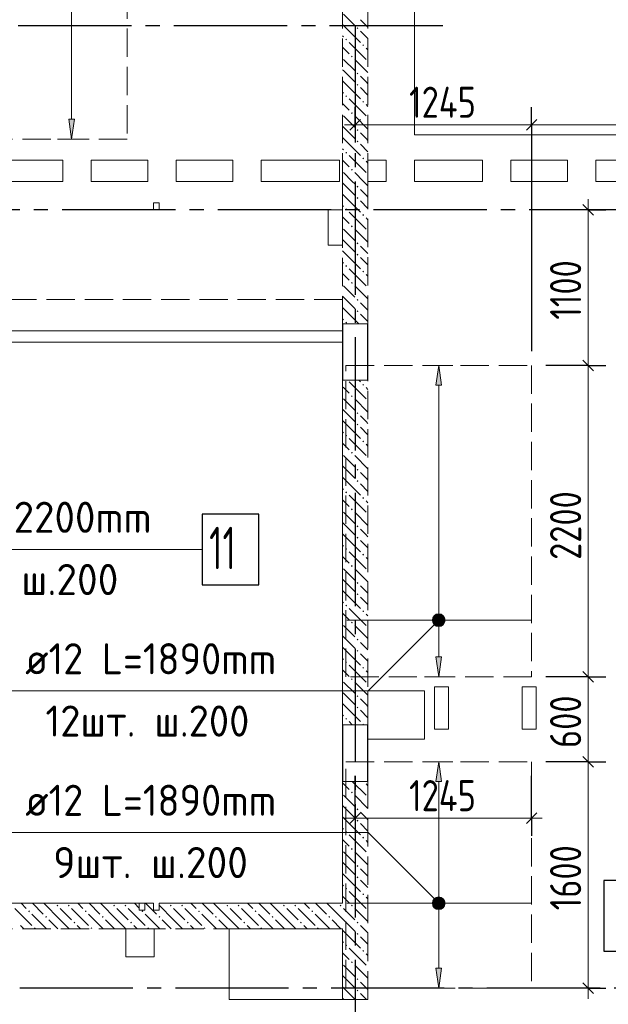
# Model space of a CAD drawing. Header units: millimetres. Extents: x 0 to 61017, y 0 to 42000.
# Tile 27 of 30: x 40310 to 44469, y 28686 to 35643. Entities that reach past the tile are written whole.
import ezdxf

# ---------------------------------------------------------------- set-up
doc = ezdxf.new("R2010")
doc.units = ezdxf.units.MM
doc.linetypes.add('______2', pattern=[270, 200, -70])
doc.linetypes.add('______5', pattern=[1100, 800, -100, 100, -100])
for name, color, linetype, lineweight in [('Standard', 7, 'Continuous', 25), ('ДОП Верх по Х', 7, 'Continuous', 25), ('ЖБ Балка Вышележаща', 7, 'Continuous', 25), ('Макрос окна_ макрос двери', 7, 'Continuous', 18), ('Оси', 40, '______5', 18), ('Позиционная метка номер позиции', 7, 'Continuous', 13), ('Примечания', 7, 'Continuous', 25)]:
    doc.layers.add(name, color=color, linetype=linetype, lineweight=lineweight)
for name, color, linetype, lineweight, true_color in [('ЖБ Балка Нижележащая', 7, '______2', 25, 0x8c8cff), ('ЖБ Перекрытие верхний уровень', 7, 'Continuous', 25, 0xe0e0ff), ('ЖБ Стена верхний уровень', 7, 'Continuous', 25, 0x006e00)]:
    doc.layers.add(name, color=color, linetype=linetype, lineweight=lineweight, true_color=true_color)
doc.styles.add('GOST 2.304-81', font='txt')
doc.styles.add('ISOCPEUR', font='txt')

msp = doc.modelspace()

# ---------------------------------------------------------------- hatches: boundary and pattern name
at = {"layer": 'ДОП Верх по Х', "linetype": 'Continuous', "lineweight": 13, "transparency": 33554687}
for points in [[(40697, 34940), (40677, 34800), (40657, 34940)], [(43291, 31140), (43271, 31000), (43251, 31140)], [(43291, 28940), (43271, 28800), (43251, 28940)]]:
    msp.add_hatch(color=7, dxfattribs=at).paths.add_polyline_path(points, flags=16)
for points in [[(43291, 33060), (43271, 33200), (43251, 33060)], [(43233.5, 31400), (43308.5, 31400), (43303.2, 31418.8)], [(43233.5, 31400), (43303.2, 31418.8), (43238.7, 31418.8)], [(43238.7, 31381.3), (43308.5, 31400), (43233.5, 31400)], [(43238.7, 31418.8), (43303.2, 31418.8), (43289.7, 31432.3)], [(43238.7, 31418.8), (43289.7, 31432.3), (43252.2, 31432.3)], [(43238.7, 31381.3), (43303.2, 31381.3), (43308.5, 31400)], [(43252.2, 31367.8), (43303.2, 31381.3), (43238.7, 31381.3)], [(43252.2, 31432.3), (43289.7, 31432.3), (43271, 31437.5)], [(43252.2, 31367.8), (43289.7, 31367.8), (43303.2, 31381.3)], [(43289.7, 31367.8), (43252.2, 31367.8), (43271, 31362.5)], [(43291, 30260), (43271, 30400), (43251, 30260)], [(43238.7, 29418.8), (43303.2, 29418.8), (43289.7, 29432.3)], [(43238.7, 29418.8), (43289.7, 29432.3), (43252.2, 29432.3)], [(43252.2, 29432.3), (43289.7, 29432.3), (43271, 29437.5)], [(43233.5, 29400), (43308.5, 29400), (43303.2, 29418.8)], [(43233.5, 29400), (43303.2, 29418.8), (43238.7, 29418.8)], [(43238.7, 29381.2), (43308.5, 29400), (43233.5, 29400)], [(43238.7, 29381.2), (43303.2, 29381.2), (43308.5, 29400)], [(43252.2, 29367.8), (43303.2, 29381.2), (43238.7, 29381.2)], [(43252.2, 29367.8), (43289.7, 29367.8), (43303.2, 29381.2)], [(43289.7, 29367.8), (43252.2, 29367.8), (43271, 29362.5)]]:
    msp.add_hatch(color=7, dxfattribs=at).paths.add_polyline_path(points)
at = {"layer": 'ЖБ Стена верхний уровень', "linetype": 'Continuous', "lineweight": 18, "transparency": 33554687}
for points in [[(42690.5, 35583.1), (42696.9, 35589.6), (42703.4, 35583.1), (42696.9, 35576.6)], [(42610.4, 35503.1), (42616.9, 35509.6), (42623.4, 35503.1), (42616.9, 35496.6)], [(42730.5, 35463.1), (42737, 35469.6), (42743.5, 35463.1), (42737, 35456.6)], [(42650.5, 35383.1), (42657, 35389.6), (42663.5, 35383.1), (42657, 35376.6)], [(42690.5, 35263.1), (42696.9, 35269.6), (42703.4, 35263.1), (42696.9, 35256.6)], [(42690.5, 35183.1), (42696.9, 35189.6), (42703.4, 35183.1), (42696.9, 35176.6)], [(42610.4, 35103.1), (42616.9, 35109.6), (42623.4, 35103.1), (42616.9, 35096.6)], [(42730.5, 35063.1), (42737, 35069.6), (42743.5, 35063.1), (42737, 35056.6)], [(42650.5, 34983.1), (42657, 34989.6), (42663.5, 34983.1), (42657, 34976.6)], [(42690.5, 34863.1), (42696.9, 34869.6), (42703.4, 34863.1), (42696.9, 34856.6)], [(42690.5, 34783.1), (42696.9, 34789.6), (42703.4, 34783.1), (42696.9, 34776.6)], [(42610.4, 34703.1), (42616.9, 34709.6), (42623.4, 34703.1), (42616.9, 34696.6)], [(42730.5, 34663.1), (42737, 34669.6), (42743.5, 34663.1), (42737, 34656.6)], [(42650.5, 34583.1), (42657, 34589.6), (42663.5, 34583.1), (42657, 34576.6)], [(42690.5, 34463.1), (42696.9, 34469.6), (42703.4, 34463.1), (42696.9, 34456.6)], [(42690.5, 34383.1), (42696.9, 34389.6), (42703.4, 34383.1), (42696.9, 34376.6)], [(42610.4, 34303.1), (42616.9, 34309.6), (42623.4, 34303.1), (42616.9, 34296.6)], [(42730.5, 34263.1), (42737, 34269.6), (42743.5, 34263.1), (42737, 34256.6)], [(42650.5, 34183.1), (42657, 34189.6), (42663.5, 34183.1), (42657, 34176.6)], [(42690.5, 34063.1), (42696.9, 34069.6), (42703.4, 34063.1), (42696.9, 34056.6)], [(42690.5, 33983.1), (42696.9, 33989.6), (42703.4, 33983.1), (42696.9, 33976.6)], [(42610.4, 33903.1), (42616.9, 33909.6), (42623.4, 33903.1), (42616.9, 33896.6)], [(42730.5, 33863.1), (42737, 33869.6), (42743.5, 33863.1), (42737, 33856.6)], [(42650.5, 33783.1), (42657, 33789.6), (42663.5, 33783.1), (42657, 33776.6)], [(42690.5, 33663.1), (42696.9, 33669.6), (42703.4, 33663.1), (42696.9, 33656.6)], [(42690.5, 33583.1), (42696.9, 33589.6), (42703.4, 33583.1), (42696.9, 33576.6)], [(42610.4, 33503.1), (42616.9, 33509.6), (42623.4, 33503.1), (42616.9, 33496.6)], [(42730.5, 33063.1), (42737, 33069.6), (42743.5, 33063.1), (42737, 33056.6)], [(42650.5, 32983.1), (42657, 32989.6), (42663.5, 32983.1), (42657, 32976.6)], [(42690.5, 32863.1), (42696.9, 32869.6), (42703.4, 32863.1), (42696.9, 32856.6)], [(42690.5, 32783.1), (42696.9, 32789.6), (42703.4, 32783.1), (42696.9, 32776.6)], [(42610.4, 32703.1), (42616.9, 32709.6), (42623.4, 32703.1), (42616.9, 32696.6)], [(42730.5, 32663.1), (42737, 32669.6), (42743.5, 32663.1), (42737, 32656.6)], [(42650.5, 32583.1), (42657, 32589.6), (42663.5, 32583.1), (42657, 32576.6)], [(42690.5, 32463.1), (42696.9, 32469.6), (42703.4, 32463.1), (42696.9, 32456.6)], [(42690.5, 32383.1), (42696.9, 32389.6), (42703.4, 32383.1), (42696.9, 32376.6)], [(42610.4, 32303.1), (42616.9, 32309.6), (42623.4, 32303.1), (42616.9, 32296.6)], [(42730.5, 32263.1), (42737, 32269.6), (42743.5, 32263.1), (42737, 32256.6)], [(42650.5, 32183.1), (42657, 32189.6), (42663.5, 32183.1), (42657, 32176.6)], [(42690.5, 32063.1), (42696.9, 32069.6), (42703.4, 32063.1), (42696.9, 32056.6)], [(42690.5, 31983.1), (42696.9, 31989.6), (42703.4, 31983.1), (42696.9, 31976.6)], [(42610.4, 31903.1), (42616.9, 31909.6), (42623.4, 31903.1), (42616.9, 31896.6)], [(42730.5, 31863.1), (42737, 31869.6), (42743.5, 31863.1), (42737, 31856.6)], [(42650.5, 31783.1), (42657, 31789.6), (42663.5, 31783.1), (42657, 31776.6)], [(42690.5, 31663.1), (42696.9, 31669.6), (42703.4, 31663.1), (42696.9, 31656.6)], [(42690.5, 31583.1), (42696.9, 31589.6), (42703.4, 31583.1), (42696.9, 31576.6)], [(42610.4, 31503.1), (42616.9, 31509.6), (42623.4, 31503.1), (42616.9, 31496.6)], [(42730.5, 31463.1), (42737, 31469.6), (42743.5, 31463.1), (42737, 31456.6)], [(42650.5, 31383.1), (42657, 31389.6), (42663.5, 31383.1), (42657, 31376.6)], [(42690.5, 31263.1), (42696.9, 31269.6), (42703.4, 31263.1), (42696.9, 31256.6)], [(42690.5, 31183.1), (42696.9, 31189.6), (42703.4, 31183.1), (42696.9, 31176.6)], [(42610.4, 31103.1), (42616.9, 31109.6), (42623.4, 31103.1), (42616.9, 31096.6)], [(42730.5, 31063.1), (42737, 31069.6), (42743.5, 31063.1), (42737, 31056.6)], [(42650.5, 30983.1), (42657, 30989.6), (42663.5, 30983.1), (42657, 30976.6)], [(42690.5, 30863.1), (42696.9, 30869.6), (42703.4, 30863.1), (42696.9, 30856.6)], [(42690.5, 30783.1), (42696.9, 30789.6), (42703.4, 30783.1), (42696.9, 30776.6)], [(42610.4, 30703.1), (42616.9, 30709.6), (42623.4, 30703.1), (42616.9, 30696.6)], [(42730.5, 30663.1), (42737, 30669.6), (42743.5, 30663.1), (42740.3, 30660), (42733.6, 30660)], [(42740.3, 30260), (42737, 30256.6), (42733.6, 30260)], [(42650.5, 30183.1), (42657, 30189.6), (42663.5, 30183.1), (42657, 30176.6)], [(42690.5, 30063.1), (42696.9, 30069.6), (42703.4, 30063.1), (42696.9, 30056.6)], [(42690.5, 29983.1), (42696.9, 29989.6), (42703.4, 29983.1), (42696.9, 29976.6)], [(42610.4, 29903.1), (42616.9, 29909.6), (42623.4, 29903.1), (42616.9, 29896.6)], [(42730.5, 29863.1), (42737, 29869.6), (42743.5, 29863.1), (42737, 29856.6)], [(42650.5, 29783.1), (42657, 29789.6), (42663.5, 29783.1), (42657, 29776.6)], [(42690.5, 29663.1), (42696.9, 29669.6), (42703.4, 29663.1), (42696.9, 29656.6)], [(42690.5, 29583.1), (42696.9, 29589.6), (42703.4, 29583.1), (42696.9, 29576.6)], [(42610.4, 29503.1), (42616.9, 29509.6), (42623.4, 29503.1), (42616.9, 29496.6)], [(42730.5, 29463.1), (42737, 29469.6), (42743.5, 29463.1), (42737, 29456.6)], [(40570.5, 29383.1), (40577, 29389.6), (40583.4, 29383.1), (40577, 29376.6)], [(40650.5, 29383.1), (40657, 29389.6), (40663.5, 29383.1), (40657, 29376.6)], [(40970.5, 29383.1), (40977, 29389.6), (40983.4, 29383.1), (40977, 29376.6)], [(41050.5, 29383.1), (41057, 29389.6), (41063.5, 29383.1), (41057, 29376.6)], [(41370.5, 29383.1), (41377, 29389.6), (41383.4, 29383.1), (41377, 29376.6)], [(41450.5, 29383.1), (41457, 29389.6), (41463.5, 29383.1), (41457, 29376.6)], [(41770.5, 29383.1), (41777, 29389.6), (41783.4, 29383.1), (41777, 29376.6)], [(41850.5, 29383.1), (41857, 29389.6), (41863.5, 29383.1), (41857, 29376.6)], [(42170.5, 29383.1), (42177, 29389.6), (42183.4, 29383.1), (42177, 29376.6)], [(42250.5, 29383.1), (42257, 29389.6), (42263.5, 29383.1), (42257, 29376.6)], [(42570.5, 29383.1), (42577, 29389.6), (42583.4, 29383.1), (42577, 29376.6)], [(42650.5, 29383.1), (42657, 29389.6), (42663.5, 29383.1), (42657, 29376.6)], [(40370.5, 29343.1), (40377, 29349.6), (40383.4, 29343.1), (40377, 29336.6)], [(40490.5, 29303.1), (40496.9, 29309.6), (40503.4, 29303.1), (40496.9, 29296.6)], [(40770.5, 29343.1), (40777, 29349.6), (40783.4, 29343.1), (40777, 29336.6)], [(40890.5, 29303.1), (40896.9, 29309.6), (40903.4, 29303.1), (40896.9, 29296.6)], [(41170.5, 29343.1), (41177, 29349.6), (41183.4, 29343.1), (41177, 29336.6)], [(41290.5, 29303.1), (41296.9, 29309.6), (41303.4, 29303.1), (41296.9, 29296.6)], [(41570.5, 29343.1), (41577, 29349.6), (41583.4, 29343.1), (41577, 29336.6)], [(41690.5, 29303.1), (41696.9, 29309.6), (41703.4, 29303.1), (41696.9, 29296.6)], [(41970.5, 29343.1), (41977, 29349.6), (41983.4, 29343.1), (41977, 29336.6)], [(42090.5, 29303.1), (42096.9, 29309.6), (42103.4, 29303.1), (42096.9, 29296.6)], [(42370.5, 29343.1), (42377, 29349.6), (42383.4, 29343.1), (42377, 29336.6)], [(42490.5, 29303.1), (42496.9, 29309.6), (42503.4, 29303.1), (42496.9, 29296.6)], [(40410.4, 29223.1), (40416.9, 29229.6), (40423.4, 29223.1), (40420.3, 29220), (40413.6, 29220)], [(40690.5, 29263.1), (40696.9, 29269.6), (40703.4, 29263.1), (40696.9, 29256.6)], [(40810.4, 29223.1), (40816.9, 29229.6), (40823.4, 29223.1), (40820.3, 29220), (40813.6, 29220)], [(41090.5, 29263.1), (41096.9, 29269.6), (41103.4, 29263.1), (41096.9, 29256.6)], [(41210.4, 29223.1), (41216.9, 29229.6), (41223.4, 29223.1), (41220.3, 29220), (41213.6, 29220)], [(41490.5, 29263.1), (41496.9, 29269.6), (41503.4, 29263.1), (41496.9, 29256.6)], [(41610.4, 29223.1), (41616.9, 29229.6), (41623.4, 29223.1), (41620.3, 29220), (41613.6, 29220)], [(41890.5, 29263.1), (41896.9, 29269.6), (41903.4, 29263.1), (41896.9, 29256.6)], [(42010.4, 29223.1), (42016.9, 29229.6), (42023.4, 29223.1), (42020.3, 29220), (42013.6, 29220)], [(42290.5, 29263.1), (42296.9, 29269.6), (42303.4, 29263.1), (42296.9, 29256.6)], [(42410.4, 29223.1), (42416.9, 29229.6), (42423.4, 29223.1), (42420.3, 29220), (42413.6, 29220)], [(42690.5, 29263.1), (42696.9, 29269.6), (42703.4, 29263.1), (42696.9, 29256.6)], [(42690.5, 29183.1), (42696.9, 29189.6), (42703.4, 29183.1), (42696.9, 29176.6)], [(42610.4, 29103.1), (42616.9, 29109.6), (42623.4, 29103.1), (42616.9, 29096.6)], [(42730.5, 29063.1), (42737, 29069.6), (42743.5, 29063.1), (42737, 29056.6)], [(42650.5, 28983.1), (42657, 28989.6), (42663.5, 28983.1), (42657, 28976.6)], [(42690.5, 28863.1), (42696.9, 28869.6), (42703.4, 28863.1), (42696.9, 28856.6)], [(42690.5, 28783.1), (42696.9, 28789.6), (42703.4, 28783.1), (42696.9, 28776.6)]]:
    msp.add_hatch(color=7, dxfattribs=at).paths.add_polyline_path(points, flags=16)
at = {"layer": 'Позиционная метка номер позиции', "linetype": 'Continuous', "lineweight": 13, "transparency": 33554687}
for points in [[(43302.8, 31368.2), (43239.2, 31431.8), (43227.7, 31411.5)], [(43302.8, 31368.2), (43227.7, 31411.5), (43282.5, 31356.7)], [(43282.5, 31356.7), (43227.7, 31411.5), (43227.7, 31388.5)], [(43282.5, 31356.7), (43227.7, 31388.5), (43259.5, 31356.7)], [(43259.5, 31356.7), (43227.7, 31388.5), (43239.2, 31368.2)], [(43314.3, 31388.5), (43259.5, 31443.3), (43239.2, 31431.8)], [(43314.3, 31388.5), (43239.2, 31431.8), (43302.8, 31368.2)], [(43314.3, 31411.5), (43282.5, 31443.3), (43259.5, 31443.3)], [(43314.3, 31411.5), (43259.5, 31443.3), (43314.3, 31388.5)], [(43282.5, 31443.3), (43314.3, 31411.5), (43302.8, 31431.8)], [(43239.2, 29368.2), (43282.5, 29443.3), (43227.7, 29388.5)], [(43227.7, 29388.5), (43282.5, 29443.3), (43259.5, 29443.3)], [(43227.7, 29388.5), (43259.5, 29443.3), (43227.7, 29411.5)], [(43227.7, 29411.5), (43259.5, 29443.3), (43239.2, 29431.8)], [(43239.2, 29368.2), (43302.8, 29431.8), (43282.5, 29443.3)], [(43259.5, 29356.7), (43302.8, 29431.8), (43239.2, 29368.2)], [(43259.5, 29356.7), (43314.3, 29411.5), (43302.8, 29431.8)], [(43282.5, 29356.7), (43314.3, 29411.5), (43259.5, 29356.7)], [(43282.5, 29356.7), (43314.3, 29388.5), (43314.3, 29411.5)], [(43314.3, 29388.5), (43282.5, 29356.7), (43302.8, 29368.2)]]:
    msp.add_hatch(color=7, dxfattribs=at).paths.add_polyline_path(points)

# ---------------------------------------------------------------- linework, layer by layer
at = {"layer": 'Standard', "color": 251, "linetype": 'Continuous', "lineweight": -3, "true_color": 0x656565, "transparency": 33554687}
for p, q in [((42680, 34900), (42680, 35025)), ((43927, 34900), (43927, 35025)), ((42680, 34900), (42680, 34775)), ((42680, 34900), (42680, 34900)), ((43927, 34900), (43927, 34775)), ((43927, 34900), (43927, 33300)), ((44327, 34300), (44202, 34300)), ((44327, 34300), (44452, 34300)), ((44327, 34300), (44327, 34300)), ((44327, 33200), (44202, 33200)), ((44327, 33200), (44452, 33200)), ((44327, 31000), (44202, 31000)), ((44327, 31000), (44452, 31000)), ((44327, 30400), (44202, 30400)), ((44327, 30400), (44452, 30400)), ((42680, 30000), (42680, 30300)), ((43927, 30000), (43927, 30300)), ((42680, 30000), (42680, 30125)), ((43927, 30000), (43927, 30125)), ((42680, 30000), (42680, 29875)), ((43927, 30000), (43927, 29875)), ((44327, 28800), (44202, 28800)), ((44327, 28800), (44452, 28800)), ((44327, 28800), (44327, 28800))]:
    msp.add_line(p, q, dxfattribs=at)
at = {"layer": 'Standard', "color": 7, "linetype": 'Continuous', "lineweight": 25, "transparency": 33554687}
for p, q in [((42642.5, 34862.5), (42717.5, 34937.5)), ((43889.5, 34862.5), (43964.5, 34937.5)), ((44289.5, 34337.5), (44364.5, 34262.5)), ((44289.5, 33237.5), (44364.5, 33162.5)), ((44289.5, 31037.5), (44364.5, 30962.5)), ((44289.5, 30437.5), (44364.5, 30362.5)), ((42642.5, 29962.5), (42717.5, 30037.5)), ((43889.5, 29962.5), (43964.5, 30037.5)), ((44289.5, 28837.5), (44364.5, 28762.5))]:
    msp.add_line(p, q, dxfattribs=at)
at = {"layer": 'Standard', "color": 7, "linetype": 'Continuous', "lineweight": 13, "transparency": 33554687}
for p, q in [((42680, 34900), (42605, 34900)), ((42680, 34900), (43927, 34900)), ((43927, 34900), (45510, 34900)), ((44327, 34300), (44327, 34375)), ((44327, 33200), (44327, 31000)), ((44327, 31000), (44327, 30400)), ((44327, 30400), (44327, 28800)), ((42680, 30000), (42605, 30000)), ((42680, 30000), (43927, 30000)), ((43927, 30000), (44002, 30000)), ((44327, 28800), (44327, 28725))]:
    msp.add_line(p, q, dxfattribs=at)
msp.add_lwpolyline([(44327, 34300), (44327, 33435.4), (44327, 33435.4), (44327, 33200)], dxfattribs=at)
at = {"layer": 'Standard', "color": 251, "linetype": 'Continuous', "lineweight": -3, "true_color": 0x656565, "transparency": 33554687}
for points in [[(44327, 33200), (44310, 33200), (44310, 33200), (44310, 33200), (44310, 33200), (44310, 33200), (44310, 33200), (44027, 33200)], [(44327, 31000), (44310, 31000), (44310, 31000), (44310, 31000), (44310, 31000), (44027, 31000)], [(44327, 30400), (44310, 30400), (44310, 30400), (44027, 30400)]]:
    msp.add_lwpolyline(points, dxfattribs=at)
at = {"layer": 'ДОП Верх по Х', "color": 251, "linetype": 'Continuous', "lineweight": 13, "true_color": 0x494949, "transparency": 33554687}
for p, q in [((40677, 34940), (40677, 35970)), ((40677, 34800), (40657, 34940)), ((40657, 34940), (40697, 34940)), ((40697, 34940), (40677, 34800)), ((40677, 34800), (40577, 34800)), ((40677, 34800), (40777, 34800)), ((40677, 34800), (40677, 34800)), ((43271, 33200), (43171, 33200)), ((43271, 33200), (43251, 33060)), ((43291, 33060), (43271, 33200)), ((43271, 33200), (43371, 33200)), ((43271, 33200), (43271, 33200)), ((43251, 33060), (43291, 33060)), ((43271, 31430), (43271, 33060)), ((43233.5, 31400), (43233.5, 31400)), ((43308.5, 31400), (43308.5, 31400)), ((43271, 31140), (43271, 31370)), ((43271, 31000), (43251, 31140)), ((43251, 31140), (43291, 31140)), ((43291, 31140), (43271, 31000)), ((43271, 31000), (43171, 31000)), ((43271, 31000), (43371, 31000)), ((43271, 31000), (43271, 31000)), ((43271, 30400), (43171, 30400)), ((43271, 30400), (43251, 30260)), ((43291, 30260), (43271, 30400)), ((43271, 30400), (43371, 30400)), ((43271, 30400), (43271, 30400)), ((43251, 30260), (43291, 30260)), ((43271, 29430), (43271, 30260)), ((43233.5, 29400), (43233.5, 29400)), ((43271, 28940), (43271, 29370)), ((43308.5, 29400), (43308.5, 29400)), ((43271, 28800), (43251, 28940)), ((43251, 28940), (43291, 28940)), ((43291, 28940), (43271, 28800)), ((43271, 28800), (43171, 28800)), ((43271, 28800), (43371, 28800)), ((43271, 28800), (43271, 28800))]:
    msp.add_line(p, q, dxfattribs=at)
at = {"layer": 'ДОП Верх по Х', "color": 7, "linetype": 'Continuous', "lineweight": 13, "transparency": 33554687}
for p, q in [((39398.6, 31900), (41484.6, 31900)), ((40329, 30900), (42371, 30900)), ((40329, 29900), (42371, 29900))]:
    msp.add_line(p, q, dxfattribs=at)
at = {"layer": 'ДОП Верх по Х', "color": 7, "linetype": 'Continuous', "lineweight": 18, "transparency": 33554687}
for p, q in [((43921, 31400), (42621, 31400)), ((43921, 29400), (42621, 29400))]:
    msp.add_line(p, q, dxfattribs=at)
at = {"layer": 'ДОП Верх по Х', "color": 7, "linetype": 'Continuous', "lineweight": 25, "transparency": 33554687}
for points in [[(41598.6, 31650), (41998.6, 31650), (41998.6, 32150), (41598.6, 32150), (41598.6, 31650)], [(44437.8, 29060), (44897.8, 29060), (44897.8, 29560), (44437.8, 29560), (44437.8, 29060)]]:
    msp.add_lwpolyline(points, dxfattribs=at)
at = {"layer": 'ДОП Верх по Х', "color": 251, "linetype": 'Continuous', "lineweight": 13, "true_color": 0x494949, "transparency": 33554687}
for centre in [(43271, 31400), (43271, 29400)]:
    msp.add_circle(centre, 37.5, dxfattribs=at)
at = {"layer": 'ЖБ Балка Вышележаща', "color": 7, "linetype": 'Continuous', "lineweight": 18, "transparency": 33554687}
for p, q in [((42590, 33365), (42590, 33445)), ((40060, 33365), (42590, 33365))]:
    msp.add_line(p, q, dxfattribs=at)
at = {"layer": 'ЖБ Балка Нижележащая', "color": 251, "linetype": '______2', "lineweight": 18, "true_color": 0x656565, "transparency": 33554687}
for p, q in [((42590, 33665), (40060, 33665)), ((42590, 33445), (42590, 33665))]:
    msp.add_line(p, q, dxfattribs=at)
at = {"layer": 'ЖБ Перекрытие верхний уровень', "color": 7, "linetype": 'Continuous', "lineweight": 18, "transparency": 33554687}
for p, q in [((43100, 34830), (43100, 38800)), ((49710, 34830), (43100, 34830)), ((40060, 34650), (40615, 34650)), ((40615, 34650), (40615, 34500)), ((40815, 34500), (40815, 34650)), ((40815, 34650), (41215, 34650)), ((41215, 34650), (41215, 34500)), ((41415, 34500), (41415, 34650)), ((41415, 34650), (41815, 34650)), ((41815, 34650), (41815, 34500)), ((42015, 34500), (42015, 34650)), ((42015, 34650), (42570, 34650)), ((42570, 34650), (42570, 34500)), ((42770, 34650), (42900, 34650)), ((42770, 34500), (42770, 34650)), ((42900, 34650), (42900, 34500)), ((43100, 34500), (43100, 34650)), ((43100, 34650), (43580, 34650)), ((43580, 34650), (43580, 34500)), ((43780, 34500), (43780, 34650)), ((43780, 34650), (44180, 34650)), ((44180, 34650), (44180, 34500)), ((44380, 34500), (44380, 34650)), ((44380, 34650), (44780, 34650)), ((40615, 34500), (40060, 34500)), ((41215, 34500), (40815, 34500)), ((41815, 34500), (41415, 34500)), ((42570, 34500), (42015, 34500)), ((42900, 34500), (42770, 34500)), ((43580, 34500), (43100, 34500)), ((44180, 34500), (43780, 34500)), ((44780, 34500), (44380, 34500)), ((41295, 34350), (41255, 34350)), ((41255, 34350), (41255, 34300)), ((41295, 34300), (41295, 34350)), ((41255, 34300), (41295, 34300)), ((42590, 34300), (42490, 34300)), ((42490, 34300), (42490, 34050)), ((42590, 34050), (42590, 34300)), ((42490, 34050), (42590, 34050)), ((40060, 33445), (42590, 33445)), ((42590, 33445), (42590, 29400)), ((43170, 30900), (42770, 30900)), ((42770, 30900), (42770, 30560)), ((43170, 30560), (43170, 30900)), ((43340, 30930), (43240, 30930)), ((43240, 30930), (43240, 30630)), ((43340, 30630), (43340, 30930)), ((43960, 30930), (43860, 30930)), ((43860, 30930), (43860, 30630)), ((43960, 30630), (43960, 30930)), ((43240, 30630), (43340, 30630)), ((43860, 30630), (43960, 30630)), ((42770, 30560), (43170, 30560)), ((41255, 29400), (39880, 29400)), ((41255, 29400), (41255, 29350)), ((41295, 29350), (41295, 29400)), ((42590, 29400), (41295, 29400)), ((41255, 29350), (41295, 29350)), ((41260, 29220), (41060, 29220)), ((41060, 29220), (41060, 29020)), ((41260, 29020), (41260, 29220)), ((42590, 29220), (41790, 29220)), ((41790, 29220), (41790, 28720)), ((42590, 28720), (42590, 29220)), ((41060, 29020), (41260, 29020)), ((41790, 28720), (42590, 28720))]:
    msp.add_line(p, q, dxfattribs=at)
at = {"layer": 'ЖБ Стена верхний уровень', "color": 251, "linetype": '______2', "lineweight": 13, "true_color": 0x656565, "transparency": 33554687}
for p, q in [((42590, 36320), (42590, 34500)), ((42770, 34500), (42770, 36320)), ((42590, 34500), (42590, 33495)), ((42770, 33495), (42770, 34500)), ((42770, 33495), (42590, 33495)), ((42590, 33095), (42770, 33095)), ((42590, 33095), (42590, 30660)), ((42770, 30660), (42770, 33095)), ((42770, 30660), (42590, 30660)), ((42590, 30260), (42770, 30260)), ((42590, 30260), (42590, 29400)), ((42770, 28720), (42770, 30260)), ((41155, 29400), (40060, 29400)), ((41155, 29400), (41155, 29350)), ((41195, 29350), (41195, 29400)), ((41255, 29400), (41195, 29400)), ((41255, 29400), (41255, 29350)), ((41295, 29350), (41295, 29400)), ((42590, 29400), (41295, 29400)), ((41155, 29350), (41195, 29350)), ((41255, 29350), (41295, 29350)), ((40060, 29220), (42590, 29220)), ((42590, 29220), (42590, 28720)), ((42590, 28720), (42770, 28720))]:
    msp.add_line(p, q, dxfattribs=at)
at = {"layer": 'ЖБ Стена верхний уровень', "color": 9, "linetype": 'Continuous', "lineweight": 18, "true_color": 0xc7c7c7, "transparency": 33554687}
for p, q in [((42596.9, 35683.1), (42677, 35603.1)), ((42757, 35603.1), (42716.9, 35643.1)), ((42590, 35610.1), (42596.9, 35603.1)), ((42596.9, 35603.1), (42716.9, 35483.1)), ((42716.9, 35563.1), (42770, 35510.1)), ((42770, 35590.1), (42757, 35603.1)), ((42590, 35530.1), (42596.9, 35523.1)), ((42596.9, 35443.1), (42590, 35450.1)), ((42637, 35403.1), (42596.9, 35443.1)), ((42637, 35483.1), (42757, 35363.1)), ((42757, 35443.1), (42770, 35430.1)), ((42596.9, 35363.1), (42677, 35283.1)), ((42677, 35363.1), (42770, 35270.1)), ((42596.9, 35283.1), (42590, 35290.1)), ((42596.9, 35283.1), (42677, 35203.1)), ((42590, 35210.1), (42596.9, 35203.1)), ((42757, 35203.1), (42716.9, 35243.1)), ((42596.9, 35203.1), (42716.9, 35083.1)), ((42716.9, 35163.1), (42770, 35110.1)), ((42770, 35190.1), (42757, 35203.1)), ((42590, 35130.1), (42596.9, 35123.1)), ((42637, 35083.1), (42757, 34963.1)), ((42596.9, 35043.1), (42590, 35050.1)), ((42637, 35003.1), (42596.9, 35043.1)), ((42757, 35043.1), (42770, 35030.1)), ((42596.9, 34963.1), (42677, 34883.1)), ((42677, 34963.1), (42770, 34870.1)), ((42596.9, 34883.1), (42590, 34890.1)), ((42596.9, 34883.1), (42677, 34803.1)), ((42590, 34810.1), (42596.9, 34803.1)), ((42596.9, 34803.1), (42716.9, 34683.1)), ((42757, 34803.1), (42716.9, 34843.1)), ((42770, 34790.1), (42757, 34803.1)), ((42590, 34730.1), (42596.9, 34723.1)), ((42716.9, 34763.1), (42770, 34710.1)), ((42596.9, 34643.1), (42590, 34650.1)), ((42637, 34683.1), (42757, 34563.1)), ((42637, 34603.1), (42596.9, 34643.1)), ((42757, 34643.1), (42770, 34630.1)), ((42596.9, 34563.1), (42660.1, 34500)), ((42677, 34563.1), (42740.1, 34500)), ((42596.9, 34483.1), (42590, 34490.1)), ((42596.9, 34483.1), (42677, 34403.1)), ((42660.1, 34500), (42677, 34483.1)), ((42757, 34403.1), (42716.9, 34443.1)), ((42740.1, 34500), (42770, 34470.1)), ((42590, 34410.1), (42596.9, 34403.1)), ((42596.9, 34403.1), (42716.9, 34283.1)), ((42770, 34390.1), (42757, 34403.1)), ((42590, 34330.1), (42596.9, 34323.1)), ((42716.9, 34363.1), (42770, 34310.1)), ((42596.9, 34243.1), (42590, 34250.1)), ((42637, 34203.1), (42596.9, 34243.1)), ((42637, 34283.1), (42757, 34163.1)), ((42757, 34243.1), (42770, 34230.1)), ((42596.9, 34163.1), (42677, 34083.1)), ((42677, 34163.1), (42770, 34070.1)), ((42596.9, 34083.1), (42590, 34090.1)), ((42596.9, 34083.1), (42677, 34003.1)), ((42757, 34003.1), (42716.9, 34043.1)), ((42590, 34010.1), (42596.9, 34003.1)), ((42596.9, 34003.1), (42716.9, 33883.1)), ((42716.9, 33963.1), (42770, 33910.1)), ((42770, 33990.1), (42757, 34003.1)), ((42590, 33930.1), (42596.9, 33923.1)), ((42596.9, 33843.1), (42590, 33850.1)), ((42637, 33803.1), (42596.9, 33843.1)), ((42637, 33883.1), (42757, 33763.1)), ((42757, 33843.1), (42770, 33830.1)), ((42596.9, 33763.1), (42677, 33683.1)), ((42677, 33763.1), (42770, 33670.1)), ((42596.9, 33683.1), (42590, 33690.1)), ((42596.9, 33683.1), (42677, 33603.1)), ((42590, 33610.1), (42596.9, 33603.1)), ((42757, 33603.1), (42716.9, 33643.1)), ((42596.9, 33603.1), (42705.1, 33495)), ((42716.9, 33563.1), (42770, 33510.1)), ((42770, 33590.1), (42757, 33603.1)), ((42590, 33530.1), (42596.9, 33523.1)), ((42596.9, 33043.1), (42590, 33050.1)), ((42637, 33083.1), (42757, 32963.1)), ((42705.1, 33095), (42716.9, 33083.1)), ((42637, 33003.1), (42596.9, 33043.1)), ((42596.9, 32963.1), (42677, 32883.1)), ((42596.9, 32883.1), (42590, 32890.1)), ((42596.9, 32883.1), (42677, 32803.1)), ((42757, 32803.1), (42716.9, 32843.1)), ((42590, 32810.1), (42596.9, 32803.1)), ((42596.9, 32803.1), (42716.9, 32683.1)), ((42590, 32730.1), (42596.9, 32723.1)), ((42596.9, 32643.1), (42590, 32650.1)), ((42637, 32603.1), (42596.9, 32643.1)), ((42637, 32683.1), (42757, 32563.1)), ((42596.9, 32563.1), (42677, 32483.1)), ((42596.9, 32483.1), (42590, 32490.1)), ((42596.9, 32483.1), (42677, 32403.1)), ((42757, 32403.1), (42716.9, 32443.1)), ((42590, 32410.1), (42596.9, 32403.1)), ((42596.9, 32403.1), (42716.9, 32283.1)), ((42590, 32330.1), (42596.9, 32323.1)), ((42596.9, 32243.1), (42590, 32250.1)), ((42637, 32203.1), (42596.9, 32243.1)), ((42637, 32283.1), (42757, 32163.1)), ((42596.9, 32163.1), (42677, 32083.1)), ((42596.9, 32083.1), (42590, 32090.1)), ((42596.9, 32083.1), (42677, 32003.1)), ((42590, 32010.1), (42596.9, 32003.1)), ((42757, 32003.1), (42716.9, 32043.1)), ((42596.9, 32003.1), (42716.9, 31883.1)), ((42590, 31930.1), (42596.9, 31923.1)), ((42637, 31883.1), (42757, 31763.1)), ((42596.9, 31843.1), (42590, 31850.1)), ((42637, 31803.1), (42596.9, 31843.1)), ((42596.9, 31763.1), (42677, 31683.1)), ((42596.9, 31683.1), (42590, 31690.1)), ((42596.9, 31683.1), (42677, 31603.1)), ((42590, 31610.1), (42596.9, 31603.1)), ((42596.9, 31603.1), (42716.9, 31483.1)), ((42757, 31603.1), (42716.9, 31643.1)), ((42590, 31530.1), (42596.9, 31523.1)), ((42596.9, 31443.1), (42590, 31450.1)), ((42637, 31483.1), (42757, 31363.1)), ((42637, 31403.1), (42596.9, 31443.1)), ((42596.9, 31363.1), (42677, 31283.1)), ((42596.9, 31283.1), (42590, 31290.1)), ((42596.9, 31283.1), (42677, 31203.1)), ((42757, 31203.1), (42716.9, 31243.1)), ((42590, 31210.1), (42596.9, 31203.1)), ((42596.9, 31203.1), (42716.9, 31083.1)), ((42590, 31130.1), (42596.9, 31123.1)), ((42596.9, 31043.1), (42590, 31050.1)), ((42637, 31003.1), (42596.9, 31043.1)), ((42637, 31083.1), (42757, 30963.1)), ((42596.9, 30963.1), (42677, 30883.1)), ((42596.9, 30883.1), (42590, 30890.1)), ((42596.9, 30883.1), (42677, 30803.1)), ((42757, 30803.1), (42716.9, 30843.1)), ((42590, 30810.1), (42596.9, 30803.1)), ((42596.9, 30803.1), (42716.9, 30683.1)), ((42590, 30730.1), (42596.9, 30723.1)), ((42637, 30683.1), (42660.1, 30660)), ((42596.9, 30243.1), (42590, 30250.1)), ((42637, 30203.1), (42596.9, 30243.1)), ((42660.1, 30260), (42757, 30163.1)), ((42596.9, 30163.1), (42677, 30083.1)), ((42596.9, 30083.1), (42590, 30090.1)), ((42596.9, 30083.1), (42677, 30003.1)), ((42590, 30010.1), (42596.9, 30003.1)), ((42596.9, 30003.1), (42716.9, 29883.1)), ((42757, 30003.1), (42716.9, 30043.1)), ((42590, 29930.1), (42596.9, 29923.1)), ((42596.9, 29843.1), (42590, 29850.1)), ((42637, 29883.1), (42757, 29763.1)), ((42637, 29803.1), (42596.9, 29843.1)), ((42596.9, 29763.1), (42677, 29683.1)), ((42596.9, 29683.1), (42590, 29690.1)), ((42596.9, 29683.1), (42677, 29603.1)), ((42757, 29603.1), (42716.9, 29643.1)), ((42590, 29610.1), (42596.9, 29603.1)), ((42596.9, 29603.1), (42716.9, 29483.1)), ((42590, 29530.1), (42596.9, 29523.1)), ((42596.9, 29443.1), (42590, 29450.1)), ((42637, 29403.1), (42596.9, 29443.1)), ((42637, 29483.1), (42757, 29363.1)), ((40277, 29363.1), (40396.9, 29243.1)), ((40320.1, 29400), (40357, 29363.1)), ((40400.1, 29400), (40477, 29323.1)), ((40596.9, 29283.1), (40480.1, 29400)), ((40596.9, 29363.1), (40677, 29283.1)), ((40677, 29363.1), (40796.9, 29243.1)), ((40720.1, 29400), (40757, 29363.1)), ((40800.1, 29400), (40877, 29323.1)), ((40996.9, 29283.1), (40880.1, 29400)), ((40996.9, 29363.1), (41077, 29283.1)), ((41077, 29363.1), (41196.9, 29243.1)), ((41120.1, 29400), (41155, 29365.1)), ((41200.1, 29400), (41277, 29323.1)), ((41396.9, 29283.1), (41295, 29385.1)), ((41396.9, 29363.1), (41477, 29283.1)), ((41477, 29363.1), (41596.9, 29243.1)), ((41520.1, 29400), (41557, 29363.1)), ((41600.1, 29400), (41677, 29323.1)), ((41796.9, 29283.1), (41680.1, 29400)), ((41796.9, 29363.1), (41877, 29283.1)), ((41877, 29363.1), (41996.9, 29243.1)), ((41920.1, 29400), (41957, 29363.1)), ((42000.1, 29400), (42077, 29323.1)), ((42196.9, 29283.1), (42080.1, 29400)), ((42196.9, 29363.1), (42277, 29283.1)), ((42277, 29363.1), (42396.9, 29243.1)), ((42320.1, 29400), (42357, 29363.1)), ((42400.1, 29400), (42477, 29323.1)), ((42590, 29290.1), (42480.1, 29400)), ((42596.9, 29363.1), (42677, 29283.1)), ((40500.1, 29220), (40396.9, 29323.1)), ((40900.1, 29220), (40796.9, 29323.1)), ((41300.1, 29220), (41196.9, 29323.1)), ((41700.1, 29220), (41596.9, 29323.1)), ((42100.1, 29220), (41996.9, 29323.1)), ((42500.1, 29220), (42396.9, 29323.1)), ((40340.1, 29220), (40316.9, 29243.1)), ((40516.9, 29283.1), (40580.1, 29220)), ((40596.9, 29283.1), (40660.1, 29220)), ((40740.1, 29220), (40716.9, 29243.1)), ((40916.9, 29283.1), (40980.1, 29220)), ((40996.9, 29283.1), (41060.1, 29220)), ((41140.1, 29220), (41116.9, 29243.1)), ((41316.9, 29283.1), (41380.1, 29220)), ((41396.9, 29283.1), (41460.1, 29220)), ((41540.1, 29220), (41516.9, 29243.1)), ((41716.9, 29283.1), (41780.1, 29220)), ((41796.9, 29283.1), (41860.1, 29220)), ((41940.1, 29220), (41916.9, 29243.1)), ((42116.9, 29283.1), (42180.1, 29220)), ((42196.9, 29283.1), (42260.1, 29220)), ((42340.1, 29220), (42316.9, 29243.1)), ((42516.9, 29283.1), (42580.1, 29220)), ((42596.9, 29283.1), (42590, 29290.1)), ((42596.9, 29283.1), (42677, 29203.1)), ((42757, 29203.1), (42716.9, 29243.1)), ((42590, 29210.1), (42596.9, 29203.1)), ((42596.9, 29203.1), (42716.9, 29083.1)), ((42590, 29130.1), (42596.9, 29123.1)), ((42637, 29083.1), (42757, 28963.1)), ((42596.9, 29043.1), (42590, 29050.1)), ((42637, 29003.1), (42596.9, 29043.1)), ((42596.9, 28963.1), (42677, 28883.1)), ((42596.9, 28883.1), (42590, 28890.1)), ((42596.9, 28883.1), (42677, 28803.1)), ((42590, 28810.1), (42596.9, 28803.1)), ((42757, 28803.1), (42716.9, 28843.1)), ((42596.9, 28803.1), (42680.1, 28720)), ((42716.9, 28763.1), (42760.1, 28720)), ((42590, 28730.1), (42596.9, 28723.1))]:
    msp.add_line(p, q, dxfattribs=at)
for points in [[(42757, 33043.1), (42770, 33030.1), (42770, 33030.1), (42770, 33030.1), (42770, 33030.1)], [(42677, 32963.1), (42770, 32870.1), (42770, 32870.1), (42770, 32870.1), (42770, 32870.1)], [(42770, 32790.1), (42770, 32790.1), (42770, 32790.1), (42770, 32790.1), (42757, 32803.1)], [(42716.9, 32763.1), (42770, 32710.1), (42770, 32710.1), (42770, 32710.1), (42770, 32710.1)], [(42757, 32643.1), (42770, 32630.1), (42770, 32630.1), (42770, 32630.1), (42770, 32630.1)], [(42677, 32563.1), (42770, 32470.1), (42770, 32470.1), (42770, 32470.1), (42770, 32470.1)], [(42716.9, 32363.1), (42770, 32310.1), (42770, 32310.1), (42770, 32310.1), (42770, 32310.1)], [(42770, 32390.1), (42770, 32390.1), (42770, 32390.1), (42770, 32390.1), (42757, 32403.1)], [(42757, 32243.1), (42770, 32230.1), (42770, 32230.1), (42770, 32230.1), (42770, 32230.1)], [(42677, 32163.1), (42770, 32070.1), (42770, 32070.1), (42770, 32070.1), (42770, 32070.1)], [(42716.9, 31963.1), (42770, 31910.1), (42770, 31910.1), (42770, 31910.1), (42770, 31910.1)], [(42770, 31990.1), (42770, 31990.1), (42770, 31990.1), (42770, 31990.1), (42757, 32003.1)], [(42757, 31843.1), (42770, 31830.1), (42770, 31830.1), (42770, 31830.1), (42770, 31830.1)], [(42677, 31763.1), (42770, 31670.1), (42770, 31670.1), (42770, 31670.1), (42770, 31670.1)], [(42770, 31590.1), (42770, 31590.1), (42770, 31590.1), (42770, 31590.1), (42757, 31603.1)], [(42716.9, 31563.1), (42770, 31510.1), (42770, 31510.1), (42770, 31510.1), (42770, 31510.1)], [(42757, 31443.1), (42770, 31430.1), (42770, 31430.1), (42770, 31430.1), (42770, 31430.1)], [(42677, 31363.1), (42770, 31270.1), (42770, 31270.1), (42770, 31270.1), (42770, 31270.1)], [(42770, 31190.1), (42770, 31190.1), (42770, 31190.1), (42770, 31190.1), (42757, 31203.1)], [(42716.9, 31163.1), (42770, 31110.1), (42770, 31110.1), (42770, 31110.1), (42770, 31110.1)], [(42757, 31043.1), (42770, 31030.1), (42770, 31030.1), (42770, 31030.1), (42770, 31030.1)], [(42677, 30963.1), (42770, 30870.1), (42770, 30870.1), (42770, 30870.1), (42770, 30870.1)], [(42716.9, 30763.1), (42770, 30710.1), (42770, 30710.1), (42770, 30710.1), (42770, 30710.1)], [(42770, 30790.1), (42770, 30790.1), (42770, 30790.1), (42770, 30790.1), (42757, 30803.1)], [(42757, 30243.1), (42770, 30230.1), (42770, 30230.1)], [(42677, 30163.1), (42770, 30070.1), (42770, 30070.1)], [(42770, 29990.1), (42770, 29990.1), (42757, 30003.1)], [(42716.9, 29963.1), (42770, 29910.1), (42770, 29910.1)], [(42757, 29843.1), (42770, 29830.1), (42770, 29830.1)], [(42677, 29763.1), (42770, 29670.1), (42770, 29670.1)], [(42770, 29590.1), (42770, 29590.1), (42757, 29603.1)], [(42716.9, 29563.1), (42770, 29510.1), (42770, 29510.1)], [(42757, 29443.1), (42770, 29430.1), (42770, 29430.1)], [(42677, 29363.1), (42770, 29270.1), (42770, 29270.1)], [(42716.9, 29163.1), (42770, 29110.1), (42770, 29110.1)], [(42770, 29190.1), (42770, 29190.1), (42757, 29203.1)], [(42757, 29043.1), (42770, 29030.1), (42770, 29030.1)], [(42677, 28963.1), (42770, 28870.1), (42770, 28870.1)], [(42770, 28790.1), (42770, 28790.1), (42757, 28803.1)]]:
    msp.add_lwpolyline(points, dxfattribs=at)
at = {"layer": 'Макрос окна_ макрос двери', "color": 7, "linetype": 'Continuous', "lineweight": -3, "transparency": 33554687}
for p, q in [((42590, 33495), (42590, 33095)), ((42770, 33095), (42770, 33495)), ((42590, 30660), (42590, 30260)), ((42770, 30260), (42770, 30660))]:
    msp.add_line(p, q, dxfattribs=at)
at = {"layer": 'Оси', "color": 8, "linetype": '______5', "lineweight": -3, "transparency": 33554687}
for p, q in [((42680, 40000), (42680, 15970)), ((43300, 35600), (3600, 35600)), ((50210, 34300), (3600, 34300)), ((50210, 34300), (3600, 34300)), ((49910, 28800), (3600, 28800))]:
    msp.add_line(p, q, dxfattribs=at)
at = {"layer": 'Позиционная метка номер позиции', "color": 7, "linetype": 'Continuous', "lineweight": 13, "transparency": 33554687}
for p, q in [((43239.2, 31431.8), (43239.2, 31431.8)), ((43302.8, 31431.8), (43302.8, 31431.8)), ((43239.2, 31368.2), (43239.2, 31368.2)), ((43302.8, 31368.2), (43302.8, 31368.2)), ((43239.2, 29431.8), (43239.2, 29431.8)), ((43302.8, 29431.8), (43302.8, 29431.8)), ((43239.2, 29368.2), (43239.2, 29368.2)), ((43302.8, 29368.2), (43302.8, 29368.2))]:
    msp.add_line(p, q, dxfattribs=at)
for points in [[(38090, 33600), (38590, 33100), (38590, 31900), (41598.6, 31900)], [(43271, 31400), (42771, 30900), (40171, 30900)], [(43271, 29400), (42771, 29900), (40171, 29900)]]:
    msp.add_lwpolyline(points, dxfattribs=at)
for centre in [(43271, 31400), (43271, 29400)]:
    msp.add_circle(centre, 45, dxfattribs=at)
at = {"layer": 'Примечания', "color": 7, "linetype": '______2', "lineweight": 18, "transparency": 33554687}
for p, q in [((41070, 37200), (41070, 34800)), ((41070, 34800), (38870, 34800)), ((42615, 33200), (43927, 33200)), ((42615, 31000), (42615, 33200)), ((43927, 33200), (43927, 31000)), ((43927, 31000), (42615, 31000)), ((42615, 30400), (43927, 30400)), ((42615, 28800), (42615, 30400)), ((43927, 30400), (43927, 28800)), ((43927, 28800), (42615, 28800))]:
    msp.add_line(p, q, dxfattribs=at)

# ---------------------------------------------------------------- texts
at = {"layer": 'Standard', "color": 7, "linetype": 'Continuous', "lineweight": 25, "transparency": 33554687, "char_height": 220, "width": 610.159, "attachment_point": 7, "style": 'GOST 2.304-81'}
for insert in [(43061.2, 34950), (43061.2, 30050)]:
    msp.add_mtext('1245', dxfattribs=dict(at, insert=insert))
at = {"layer": 'Standard', "color": 7, "linetype": 'Continuous', "lineweight": 25, "transparency": 33554687, "char_height": 220, "attachment_point": 7, "rotation": 90, "style": 'GOST 2.304-81'}
for s, insert, width in [('1100', (44277, 33523.2), 578.854), ('2200', (44277, 31826.3), 672.628), ('600', (44277, 30496.7), 531.96), ('1600', (44277, 29349.8), 625.735)]:
    msp.add_mtext(s, dxfattribs=dict(at, insert=insert, width=width))
at = {"layer": 'ДОП Верх по Х', "color": 7, "linetype": 'Continuous', "lineweight": 13, "transparency": 33554687, "attachment_point": 7, "style": 'ISOCPEUR'}
for s, insert, char_height, width in [('\\W0.96;ø12 L=2200mm ', (39418.6, 32017.3), 220, 2150.516), ('\\W0.63;11', (41648.6, 31760), 300, 393.75), ('\\W0.97;3шт. ш.200 ', (39638.6, 31577.3), 220, 1712.324), ('\\W0.94;ø12 L=1890mm ', (40349, 31017.3), 220, 2104.383), ('\\W0.95;12шт. ш.200 ', (40492, 30577.3), 220, 1819.906), ('\\W0.94;ø12 L=1890mm ', (40349, 30017.3), 220, 2104.383), ('\\W0.97;9шт. ш.200 ', (40547, 29577.3), 220, 1712.324)]:
    msp.add_mtext(s, dxfattribs=dict(at, insert=insert, char_height=char_height, width=width))

doc.saveas('drawing.dxf')
